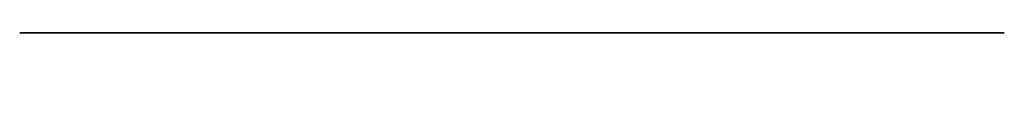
# Model space of a CAD drawing. Header units: millimetres. Extents: x 2958 to 3612, y -42 to 0.
import ezdxf

# ---------------------------------------------------------------- set-up
doc = ezdxf.new("R2010")
doc.units = ezdxf.units.MM
doc.layers.add('Livello 01', color=18, linetype='Continuous')

msp = doc.modelspace()

# ---------------------------------------------------------------- linework, layer by layer
at = {"layer": 'Livello 01'}
msp.add_line((3285.00805664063, -1.7777925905e-06, 1836.58862304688), (3285.00805664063, -1.7777925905e-06, 1596.79107666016), dxfattribs=at)
at = {"layer": 'Livello 01', "extrusion": (1, 0, 0)}
msp.add_lwpolyline([(-1.7777925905e-06, 1923.88122558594), (-18.0216617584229, 1923.88122558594), (-17.73240543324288, 1923.414823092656), (-17.46158094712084, 1922.957348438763), (-17.20844330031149, 1922.508939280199), (-16.9722474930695, 1922.069733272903), (-16.75224852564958, 1921.639868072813), (-16.54770139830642, 1921.219481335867), (-16.35786111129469, 1920.808710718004), (-16.18198266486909, 1920.407693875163), (-16.01932105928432, 1920.016568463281), (-15.86913129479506, 1919.635472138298), (-15.730668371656, 1919.264542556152), (-15.60318729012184, 1918.903917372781), (-15.37819065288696, 1918.214130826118), (-15.18818138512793, 1917.567213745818), (-15.02761218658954, 1916.962726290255), (-14.89258654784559, 1916.39406426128), (-14.77962065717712, 1915.853082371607), (-14.68523070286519, 1915.331635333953), (-14.60593287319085, 1914.821577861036), (-14.53824335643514, 1914.31476466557), (-14.42375401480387, 1913.27828995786), (-14.32213211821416, 1912.168478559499), (-14.27979683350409, 1911.582852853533), (-14.24670684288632, 1910.977316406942), (-14.22555828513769, 1910.352296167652), (-14.21904729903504, 1909.708219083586), (-14.2298700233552, 1909.045512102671), (-14.260722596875, 1908.36460217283), (-14.31372775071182, 1907.666869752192), (-14.38871458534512, 1906.957509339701), (-14.48493879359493, 1906.242668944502), (-14.60165606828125, 1905.528496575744), (-14.7381221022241, 1904.821140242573), (-14.89359258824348, 1904.126747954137), (-15.06732321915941, 1903.451467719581), (-15.16080349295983, 1903.122915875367), (-15.2585696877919, 1902.801447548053), (-15.3605312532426, 1902.487639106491), (-15.46660759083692, 1902.181298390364), (-15.57672059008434, 1901.882041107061), (-15.69079214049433, 1901.589482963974), (-15.80874413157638, 1901.303239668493), (-15.93049845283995, 1901.022926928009), (-16.05597699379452, 1900.748160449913), (-16.18510164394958, 1900.478555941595), (-16.45397682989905, 1899.953295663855), (-16.73649912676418, 1899.444071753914), (-17.03204365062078, 1898.947809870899), (-17.33998551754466, 1898.461435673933), (-17.66001578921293, 1897.981779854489), (-17.99308930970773, 1897.505293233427), (-18.34047686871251, 1897.028331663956), (-18.7034492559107, 1896.547250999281), (-19.48123167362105, 1895.558155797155), (-20.33660288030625, 1894.50885445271), (-21.28500143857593, 1893.370989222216), (-22.36295489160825, 1892.119384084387), (-22.96357713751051, 1891.443310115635), (-23.61226302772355, 1890.729658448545), (-24.31423753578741, 1889.975381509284), (-25.07472563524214, 1889.177431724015), (-26.76572893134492, 1887.454017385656), (-28.59500484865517, 1885.613505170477), (-30.44587174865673, 1883.725678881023), (-31.34293880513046, 1882.785830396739), (-32.20164799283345, 1881.86032231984), (-33.01015804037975, 1880.955968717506), (-33.76760341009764, 1880.071948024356), (-34.47586249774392, 1879.205529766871), (-35.13681369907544, 1878.35398347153), (-35.75233540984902, 1877.514578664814), (-36.32430602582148, 1876.684584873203), (-36.85460394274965, 1875.861271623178), (-37.34510755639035, 1875.041908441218), (-37.57602301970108, 1874.632783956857), (-37.79769143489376, 1874.223197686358), (-38.01034473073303, 1873.812382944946), (-38.2142148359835, 1873.399573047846), (-38.40953367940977, 1872.984001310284), (-38.59653318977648, 1872.564901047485), (-38.77544529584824, 1872.141505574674), (-38.94650192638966, 1871.713048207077), (-39.10993501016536, 1871.278762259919), (-39.26597647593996, 1870.837881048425), (-39.41485825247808, 1870.389637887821), (-39.55681226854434, 1869.933266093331), (-39.69207045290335, 1869.467998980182), (-39.82086473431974, 1868.993069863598), (-40.05998930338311, 1868.011158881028), (-40.27592361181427, 1866.982946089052), (-40.46993411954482, 1865.910030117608), (-40.64316949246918, 1864.795556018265), (-40.79677839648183, 1863.642668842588), (-40.93190949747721, 1862.454513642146), (-41.04971146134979, 1861.234235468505), (-41.15133295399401, 1859.984979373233), (-41.23792264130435, 1858.709890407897), (-41.31059474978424, 1857.415128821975), (-41.37032574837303, 1856.118915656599), (-41.45473253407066, 1853.607079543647), (-41.4986792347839, 1851.344271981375), (-41.50970208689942, 1849.500382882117), (-41.49372807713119, 1848.193852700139), (-41.47555844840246, 1847.718013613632), (-41.45024719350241, 1847.337324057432), (-41.43483067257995, 1847.177238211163), (-41.41752940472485, 1847.034433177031), (-41.39831027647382, 1846.90674009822), (-41.38797116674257, 1846.847882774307), (-41.3771401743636, 1846.791990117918), (-41.36581316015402, 1846.738791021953), (-41.35398598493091, 1846.68801437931), (-41.34165450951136, 1846.639389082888), (-41.32881459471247, 1846.592644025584), (-41.31546210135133, 1846.547508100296), (-41.30159289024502, 1846.503710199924), (-41.27228775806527, 1846.419044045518), (-41.2408678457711, 1846.336827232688), (-41.20730884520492, 1846.256643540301), (-41.17158820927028, 1846.178427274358), (-41.13368339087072, 1846.102112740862), (-41.09357184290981, 1846.027634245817), (-41.05123101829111, 1845.954926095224), (-41.00663836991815, 1845.883922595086), (-40.9597713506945, 1845.814558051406), (-40.91060741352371, 1845.746766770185), (-40.85912401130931, 1845.680483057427), (-40.80529859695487, 1845.615641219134), (-40.74910862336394, 1845.552175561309), (-40.69053154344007, 1845.490020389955), (-40.62954481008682, 1845.429110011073), (-40.56612587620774, 1845.369378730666), (-40.50025219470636, 1845.310760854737), (-40.43189457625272, 1845.253231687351), (-40.36099726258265, 1845.196930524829), (-40.28749785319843, 1845.142037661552), (-40.21133394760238, 1845.088733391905), (-40.13244314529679, 1845.03719801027), (-40.05076304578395, 1844.987611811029), (-39.96623124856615, 1844.940155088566), (-39.92287646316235, 1844.917281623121), (-39.87878535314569, 1844.895008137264), (-39.83395011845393, 1844.873357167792), (-39.78836295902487, 1844.852351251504), (-39.7420160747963, 1844.832012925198), (-39.69490166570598, 1844.812364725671), (-39.64701193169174, 1844.793429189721), (-39.59833907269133, 1844.775228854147), (-39.54887528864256, 1844.757786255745), (-39.49861277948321, 1844.741123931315), (-39.44754374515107, 1844.725264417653), (-39.39566038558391, 1844.710230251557), (-39.34295490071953, 1844.696043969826), (-39.28941949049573, 1844.682728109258), (-39.23504635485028, 1844.670305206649), (-39.17982769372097, 1844.658797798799), (-39.12375570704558, 1844.648228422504), (-39.06682259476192, 1844.638619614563), (-39.00902779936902, 1844.629982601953), (-38.95039973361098, 1844.622283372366), (-38.83078641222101, 1844.609516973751), (-38.70826787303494, 1844.599957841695), (-38.58312935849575, 1844.593243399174), (-38.32613337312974, 1844.58689827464), (-36.9809373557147, 1844.60257783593), (-36.71557251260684, 1844.595261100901), (-36.4553063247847, 1844.579792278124), (-36.32731833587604, 1844.56878932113), (-36.20088474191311, 1844.555494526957), (-36.07609878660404, 1844.539823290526), (-35.95305371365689, 1844.521691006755), (-35.83184276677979, 1844.501013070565), (-35.71255918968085, 1844.477704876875), (-35.59529622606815, 1844.451681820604), (-35.48014711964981, 1844.422859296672), (-35.36720511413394, 1844.391152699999), (-35.25656345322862, 1844.356477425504), (-35.14831538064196, 1844.318748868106), (-35.04255414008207, 1844.277882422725), (-34.99063399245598, 1844.256248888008), (-34.93936315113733, 1844.233816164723), (-34.88874590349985, 1844.210590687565), (-34.83878653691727, 1844.186578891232), (-34.78948933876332, 1844.16178721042), (-34.74085859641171, 1844.136222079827), (-34.69289859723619, 1844.109889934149), (-34.64561362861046, 1844.082797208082), (-34.59900797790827, 1844.054950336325), (-34.55308593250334, 1844.026355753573), (-34.5078517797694, 1843.997019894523), (-34.46330980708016, 1843.966949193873), (-34.41946430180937, 1843.936150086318), (-34.37631955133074, 1843.904629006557), (-34.33387984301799, 1843.872392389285), (-34.29214946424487, 1843.8394466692), (-34.25113270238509, 1843.805798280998), (-34.2108338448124, 1843.771453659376), (-34.1712571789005, 1843.736419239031), (-34.13240699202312, 1843.700701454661), (-34.094287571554, 1843.66430674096), (-34.05690320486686, 1843.627241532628), (-34.02025817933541, 1843.58951226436), (-33.98435678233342, 1843.551125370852), (-33.94920330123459, 1843.512087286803), (-33.91480202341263, 1843.472404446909), (-33.88115723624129, 1843.432083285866), (-33.8482732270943, 1843.391130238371), (-33.81615428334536, 1843.349551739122), (-33.78480469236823, 1843.307354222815), (-33.75422874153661, 1843.264544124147), (-33.72443071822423, 1843.221127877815), (-33.69541322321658, 1843.177101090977), (-33.66717211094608, 1843.132416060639), (-33.63970154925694, 1843.087014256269), (-33.61299570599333, 1843.040837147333), (-33.58704874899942, 1842.993826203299), (-33.5618548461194, 1842.945922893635), (-33.53740816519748, 1842.897068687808), (-33.51370287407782, 1842.847205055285), (-33.49073314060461, 1842.796273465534), (-33.46849313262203, 1842.744215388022), (-33.44697701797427, 1842.690972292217), (-33.42617896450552, 1842.636485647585), (-33.40609314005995, 1842.580696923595), (-33.38671371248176, 1842.523547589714), (-33.36803484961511, 1842.464979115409), (-33.35005071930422, 1842.404932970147), (-33.31614332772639, 1842.280173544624), (-33.28494488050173, 1842.148801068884), (-33.25640872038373, 1842.010347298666), (-33.23048819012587, 1841.864343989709), (-33.20713663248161, 1841.710322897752), (-33.18630739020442, 1841.547815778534), (-33.16795380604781, 1841.376354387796), (-33.15202922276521, 1841.195470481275), (-33.1270577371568, 1840.803466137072), (-33.10990621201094, 1840.367576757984), (-33.09222538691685, 1839.346854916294), (-33.0754890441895, 1836.58862304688), (-1.7777925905e-06, 1836.58862304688)], close=True, dxfattribs=at)
at = {"layer": 'Livello 01', "extrusion": (1.294800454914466e-24, -1, -9.000684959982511e-39)}
msp.add_circle((3285.00805664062, 1596.79107666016, 1.7777925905e-06), 327.0901489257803, dxfattribs=at)

doc.saveas('drawing.dxf')
